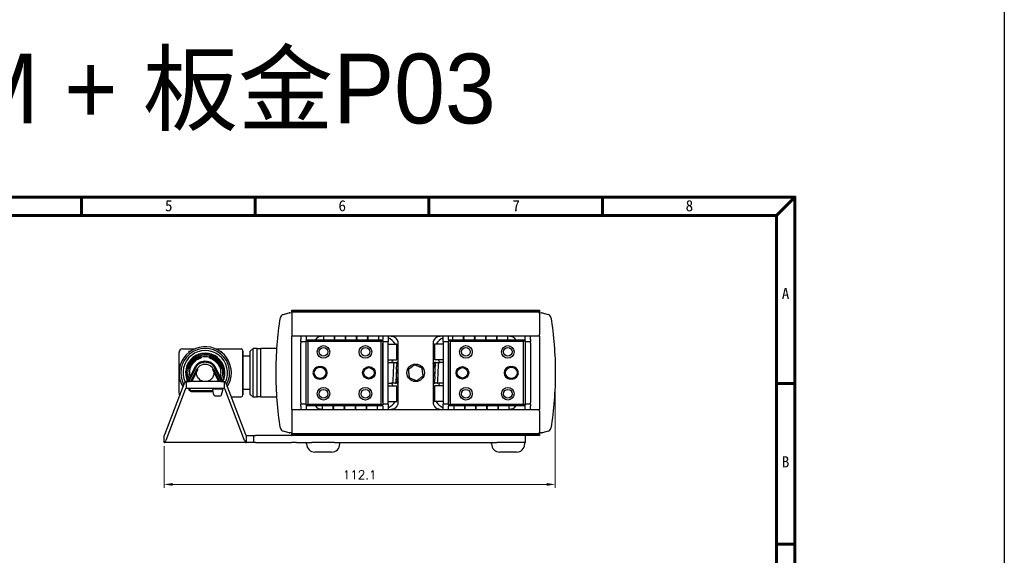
# Model space of a CAD drawing. Header units: millimetres. Extents: x 0 to 7391, y -1386 to 1502.
# Tile 113 of 127: x 7109 to 7391, y 399 to 552. Entities that reach past the tile are written whole.
import ezdxf

# ---------------------------------------------------------------- set-up
doc = ezdxf.new("R2010")
doc.units = ezdxf.units.MM
doc.header["$LTSCALE"] = 0.5
for name, color, linetype, lineweight in [('AM_0', 7, 'Continuous', 50), ('AM_5', 3, 'Continuous', 25), ('可見 (ISO)', 7, 'Continuous', 25)]:
    doc.layers.add(name, color=color, linetype=linetype, lineweight=lineweight)
doc.layers.add('BORDER', color=7, linetype='Continuous')
doc.styles.get("Standard").update_dxf_attribs({"font": 'arial.ttf'})
doc.styles.add('尺寸標註', font='romans.shx', dxfattribs={"bigfont": 'CHINESET.SHX'})
doc.styles.add('標題欄', font='txt')
doc.dimstyles.new('CNS1$0', dxfattribs={"dimtxt": 2.5, "dimasz": 2.5, "dimexe": 1, "dimexo": 1, "dimgap": 1.5, "dimtad": 1, "dimtoh": 1, "dimdec": 1, "dimdsep": 46, "dimtxsty": '尺寸標註', "dimcen": 0, "dimclrd": 2, "dimclre": 2, "dimclrt": 1, "dimadec": 0, "dimazin": 2, "dimtp": 0.1, "dimtm": 0.1, "dimtfac": 0.71, "dimtdec": 1, "dimtmove": 0, "dimatfit": 0, "dimfxl": 0, "dimlwd": 13, "dimlwe": 13, "dimarcsym": 0})

# ---------------------------------------------------------------- blocks, each defined once
blk = doc.blocks.new('A4-英文圖框-橫式')
at = {"layer": 'BORDER', "color": 123, "linetype": 'Continuous', "lineweight": 60, "ltscale": 25.4}
for p, q in [((2350.7, 183.5), (2350.7, 188.79)), ((2400.45, 183.5), (2400.45, 188.79)), ((2450.2, 183.5), (2450.2, 188.79)), ((2499.95, 183.5), (2499.95, 188.79)), ((2549.79, 183.5), (2555.09, 188.79)), ((2151.7, 183.5), (2549.79, 183.5)), ((2549.79, 183.5), (2549.79, -95.06)), ((2549.79, 135.31), (2555.09, 135.31)), ((2549.79, 89.23), (2555.09, 89.23))]:
    blk.add_line(p, q, dxfattribs=at)
blk.add_lwpolyline([(2151.7, 188.79), (2555.09, 188.79), (2555.09, -95.06), (2151.7, -95.06)], close=True, dxfattribs=at)
at = {"color": 60, "style": '標題欄'}
for s, p in [('5', (2374.61, 184.72)), ('6', (2424.32, 184.72)), ('7', (2474.15, 184.72)), ('8', (2523.79, 184.72)), ('A', (2551.33, 159.51)), ('B', (2551.33, 111.26))]:
    blk.add_text(s, height=3.18, dxfattribs=at).set_placement(p)
at = {"color": 3, "style": '標題欄'}
for s, p in [('7', (2474.15, 184.72)), ('A', (2551.33, 159.51)), ('B', (2551.33, 111.26))]:
    blk.add_text(s, height=3.18, dxfattribs=at).set_placement(p)
blk = doc.blocks.new('結束バンド-側(轉折)')
for p, q in [((-6.57, -2.78), (-6.57, -4.38)), ((-6.33, -2.48), (-4.93, -2.14)), ((-4.57, -2.43), (-4.57, -4.72)), ((-4.57, -2.47), (-4.57, -4.68)), ((-6.36, -4.66), (-4.96, -5.01))]:
    blk.add_line(p, q)
for centre, start, end in [((-6.27, -2.78), 101.3099, 180), ((-4.87, -2.43), 0, 101.3099), ((-6.27, -4.38), 180, 253.6794), ((-4.87, -4.72), 253.6794, 0)]:
    blk.add_arc(centre, 0.3, start, end)
at = {"layer": 'AM_0'}
for p, q in [((-5.29, -2.22), (-5.29, 3.7)), ((-2.51, 4), (1.09, 2.25)), ((-2.2, 4.65), (1.41, 2.9)), ((-2.51, -4), (1.09, -2.25)), ((-4.57, -4), (-4.57, -4)), ((-4.57, -4.72), (-4.57, -4.72)), ((-2.2, -4.65), (1.41, -2.9))]:
    blk.add_line(p, q, dxfattribs=at)
for centre, radius, start, end in [((-4.27, 3.7), 1.02, 107.1046, 180), ((-2.64, 3.73), 1.02, 64.0754, 84.349), ((-2.64, 3.73), 0.3, 64.0754, 70.4401), ((0, 0), 3.22, 295.9246, 64.0754), ((-2.64, -3.73), 0.3, 289.5599, 295.9246), ((-2.64, -3.73), 1.02, 275.651, 295.9246)]:
    blk.add_arc(centre, radius, start, end, dxfattribs=at)
blk = doc.blocks.new('*D962')
at = {"layer": 'AM_5', "color": 2, "linetype": 'ByBlock', "lineweight": 13}
for p, q in [((7262.56, 450.23), (7262.56, 418.23)), ((7150.46, 430.23), (7150.46, 418.23)), ((7260.06, 419.23), (7152.96, 419.23))]:
    blk.add_line(p, q, dxfattribs=at)
at = {"layer": 'AM_5', "color": 2}
for points in [[(7152.96, 419.64), (7152.96, 418.81), (7150.46, 419.23)], [(7260.06, 419.64), (7260.06, 418.81), (7262.56, 419.23)]]:
    blk.add_solid(points, dxfattribs=at)
at = {"layer": 'Defpoints', "color": 0}
for p in [(7262.56, 451.23), (7150.46, 431.23), (7150.46, 419.23)]:
    blk.add_point(p, dxfattribs=at)
at = {"layer": 'AM_5', "color": 1, "insert": (7206.51, 421.98), "char_height": 2.5, "attachment_point": 5, "style": '尺寸標註'}
blk.add_mtext('112.1', dxfattribs=at)

msp = doc.modelspace()

# ---------------------------------------------------------------- linework, layer by layer
at = {"color": 4}
msp.add_lwpolyline([(6389.429, 1459.353), (7391.21, 1459.353), (7391.21, -306.068), (6389.429, -306.068)], close=True, dxfattribs=at)
at = {"layer": '可見 (ISO)'}
for p, q in [((7184.565, 467.942), (7186.34, 468.417)), ((7186.546, 468.45), (7187.063, 468.477)), ((7187.063, 469.227), (7258.063, 469.227)), ((7187.063, 469.027), (7187.063, 469.227)), ((7187.063, 468.727), (7187.063, 469.027)), ((7187.063, 469.027), (7258.063, 469.027)), ((7187.063, 468.727), (7187.063, 468.227)), ((7187.063, 468.727), (7258.063, 468.727)), ((7258.063, 469.227), (7258.063, 469.027)), ((7258.063, 469.027), (7258.063, 468.727)), ((7258.063, 468.227), (7258.063, 468.727)), ((7258.063, 468.477), (7258.579, 468.45)), ((7258.786, 468.417), (7260.561, 467.942)), ((7187.063, 468.227), (7187.063, 462.227)), ((7258.063, 468.227), (7258.063, 462.227)), ((7187.063, 462.227), (7187.063, 461.727)), ((7258.063, 461.727), (7187.063, 461.727)), ((7187.063, 440.727), (7187.063, 461.727)), ((7189.662, 461.727), (7189.662, 460.781)), ((7189.662, 460.227), (7189.662, 460.781)), ((7189.662, 460.227), (7191.162, 460.227)), ((7189.662, 460.227), (7189.662, 459.727)), ((7191.162, 461.727), (7191.162, 460.781)), ((7191.162, 460.781), (7191.162, 460.427)), ((7191.162, 460.427), (7191.462, 460.727)), ((7191.162, 442.027), (7191.162, 460.427)), ((7191.162, 460.427), (7191.662, 460.22)), ((7191.462, 460.727), (7212.862, 460.727)), ((7191.67, 460.227), (7191.462, 460.727)), ((7191.67, 460.227), (7191.662, 460.22)), ((7191.662, 460.22), (7191.662, 442.234)), ((7212.655, 460.227), (7191.67, 460.227)), ((7212.655, 460.227), (7212.862, 460.727)), ((7212.662, 460.22), (7212.655, 460.227)), ((7212.662, 460.22), (7213.162, 460.427)), ((7212.662, 442.234), (7212.662, 460.22)), ((7212.862, 460.727), (7213.162, 460.427)), ((7213.162, 461.727), (7213.162, 460.781)), ((7213.162, 460.427), (7213.162, 460.781)), ((7213.162, 460.427), (7213.162, 442.027)), ((7213.162, 460.227), (7214.662, 460.227)), ((7214.662, 461.727), (7214.662, 460.781)), ((7214.662, 460.781), (7214.662, 460.227)), ((7214.662, 459.727), (7214.662, 460.227)), ((7230.463, 460.781), (7230.463, 461.727)), ((7230.463, 460.227), (7230.463, 460.781)), ((7230.463, 460.227), (7231.963, 460.227)), ((7230.463, 460.227), (7230.463, 459.727)), ((7231.963, 460.781), (7231.963, 461.727)), ((7231.963, 460.781), (7231.963, 460.427)), ((7231.963, 460.427), (7232.263, 460.727)), ((7231.963, 442.027), (7231.963, 460.427)), ((7232.463, 460.22), (7231.963, 460.427)), ((7232.263, 460.727), (7253.663, 460.727)), ((7232.263, 460.727), (7232.47, 460.227)), ((7232.47, 460.227), (7232.463, 460.22)), ((7232.463, 460.22), (7232.463, 442.234)), ((7253.456, 460.227), (7232.47, 460.227)), ((7253.663, 460.727), (7253.456, 460.227)), ((7253.463, 460.22), (7253.456, 460.227)), ((7253.963, 460.427), (7253.463, 460.22)), ((7253.463, 442.234), (7253.463, 460.22)), ((7253.663, 460.727), (7253.963, 460.427)), ((7253.963, 460.781), (7253.963, 461.727)), ((7253.963, 460.427), (7253.963, 460.781)), ((7253.963, 460.427), (7253.963, 442.027)), ((7253.963, 460.227), (7255.463, 460.227)), ((7255.463, 460.781), (7255.463, 461.727)), ((7255.463, 460.781), (7255.463, 460.227)), ((7255.463, 459.727), (7255.463, 460.227)), ((7258.063, 461.727), (7258.063, 462.227)), ((7258.063, 461.727), (7258.063, 440.727)), ((7154.763, 454.422), (7154.763, 457.077)), ((7155.763, 458.077), (7159.209, 458.077)), ((7165.317, 458.077), (7172.563, 458.077)), ((7173.063, 444.877), (7173.063, 457.577)), ((7173.063, 457.577), (7173.063, 444.877)), ((7175.163, 457.422), (7175.968, 458.227)), ((7175.163, 445.032), (7175.163, 457.422)), ((7175.968, 444.227), (7175.968, 458.227)), ((7177.163, 458.227), (7175.968, 458.227)), ((7177.163, 444.227), (7177.163, 458.227)), ((7178.163, 458.127), (7177.163, 458.127)), ((7178.163, 444.227), (7178.163, 458.227)), ((7182.808, 458.227), (7178.163, 458.227)), ((7189.662, 442.727), (7189.662, 459.727)), ((7191.162, 442.727), (7191.162, 459.727)), ((7213.162, 442.727), (7213.162, 459.727)), ((7214.662, 442.727), (7214.662, 459.727)), ((7214.662, 459.477), (7217.037, 459.477)), ((7217.162, 455.102), (7217.162, 459.352)), ((7217.563, 442.727), (7217.563, 459.727)), ((7227.563, 459.727), (7227.563, 442.727)), ((7227.963, 459.352), (7227.963, 455.102)), ((7230.463, 459.477), (7228.088, 459.477)), ((7230.463, 459.727), (7230.463, 442.727)), ((7231.963, 459.727), (7231.963, 442.727)), ((7253.963, 459.727), (7253.963, 442.727)), ((7255.463, 459.727), (7255.463, 442.727)), ((7262.287, 458.646), (7262.287, 458.646)), ((7262.288, 458.639), (7262.288, 458.639)), ((7262.294, 458.552), (7262.294, 458.552)), ((7262.331, 458.031), (7262.331, 458.031)), ((7154.763, 451.227), (7154.763, 454.422)), ((7161.078, 455.931), (7161.078, 455.932)), ((7163.387, 456.076), (7163.387, 456.076)), ((7163.398, 455.56), (7163.398, 455.56)), ((7163.447, 455.932), (7163.447, 455.931)), ((7175.163, 455.977), (7173.063, 455.977)), ((7214.662, 454.977), (7217.037, 454.977)), ((7214.662, 454.227), (7215.931, 454.227)), ((7215.931, 454.227), (7216.21, 454.227)), ((7216.269, 454.227), (7216.21, 454.227)), ((7216.269, 454.227), (7216.292, 454.227)), ((7216.269, 454.227), (7216.836, 454.227)), ((7216.836, 454.227), (7217.093, 454.227)), ((7217.137, 454.227), (7217.093, 454.227)), ((7217.137, 454.227), (7217.15, 454.227)), ((7217.137, 454.227), (7217.367, 454.227)), ((7227.759, 454.227), (7227.84, 454.227)), ((7227.84, 454.227), (7228.249, 454.227)), ((7230.463, 454.977), (7228.088, 454.977)), ((7228.248, 454.227), (7228.265, 454.227)), ((7228.314, 454.227), (7228.265, 454.227)), ((7228.314, 454.227), (7228.579, 454.227)), ((7228.579, 454.227), (7229.194, 454.227)), ((7229.194, 454.227), (7229.222, 454.227)), ((7229.286, 454.227), (7229.222, 454.227)), ((7229.286, 454.227), (7229.571, 454.227)), ((7230.463, 454.227), (7229.571, 454.227)), ((7262.439, 456.192), (7262.439, 456.192)), ((7262.515, 454.304), (7262.515, 454.304)), ((7169.363, 453.644), (7169.363, 453.644)), ((7194.912, 453.027), (7195.412, 453.027)), ((7195.412, 452.727), (7194.912, 452.727)), ((7249.713, 453.027), (7250.213, 453.027)), ((7250.213, 452.727), (7249.713, 452.727)), ((7262.525, 453.967), (7262.525, 453.967)), ((7156.763, 448.701), (7157.763, 448.701)), ((7156.763, 448.701), (7156.763, 446.701)), ((7166.763, 448.701), (7157.763, 448.701)), ((7166.763, 448.701), (7167.763, 448.701)), ((7167.763, 446.701), (7167.763, 448.701)), ((7169.363, 448.81), (7169.363, 448.81)), ((7194.912, 449.727), (7195.412, 449.727)), ((7195.412, 449.427), (7194.912, 449.427)), ((7249.713, 449.727), (7250.213, 449.727)), ((7250.213, 449.427), (7249.713, 449.427)), ((7262.55, 449.613), (7262.55, 449.613)), ((7150.715, 433.531), (7156.259, 448.093)), ((7156.511, 446.397), (7150.967, 431.835)), ((7154.763, 445.377), (7154.763, 448.032)), ((7157.763, 446.701), (7156.763, 446.701)), ((7166.763, 446.701), (7157.763, 446.701)), ((7167.763, 446.701), (7166.763, 446.701)), ((7173.559, 431.835), (7168.015, 446.397)), ((7168.267, 448.093), (7173.811, 433.531)), ((7175.163, 446.477), (7173.063, 446.477)), ((7214.662, 448.227), (7215.554, 448.227)), ((7214.662, 447.477), (7217.037, 447.477)), ((7215.839, 448.227), (7215.554, 448.227)), ((7215.839, 448.227), (7215.903, 448.227)), ((7215.931, 448.227), (7215.903, 448.227)), ((7216.547, 448.227), (7215.931, 448.227)), ((7216.812, 448.227), (7216.547, 448.227)), ((7216.812, 448.227), (7216.861, 448.227)), ((7216.877, 448.227), (7216.861, 448.227)), ((7217.285, 448.227), (7216.877, 448.227)), ((7217.162, 443.102), (7217.162, 447.352)), ((7217.367, 448.227), (7217.285, 448.227)), ((7227.989, 448.227), (7227.759, 448.227)), ((7227.963, 447.352), (7227.963, 443.102)), ((7227.989, 448.227), (7227.976, 448.227)), ((7227.989, 448.227), (7228.033, 448.227)), ((7228.29, 448.227), (7228.033, 448.227)), ((7230.463, 447.477), (7228.088, 447.477)), ((7228.857, 448.227), (7228.29, 448.227)), ((7228.857, 448.227), (7228.833, 448.227)), ((7228.857, 448.227), (7228.916, 448.227)), ((7229.194, 448.227), (7228.916, 448.227)), ((7230.463, 448.227), (7229.194, 448.227)), ((7262.426, 446.006), (7262.426, 446.006)), ((7169.682, 444.377), (7172.563, 444.377)), ((7175.163, 445.032), (7175.968, 444.227)), ((7177.163, 444.227), (7175.968, 444.227)), ((7178.163, 444.327), (7177.163, 444.327)), ((7182.808, 444.227), (7178.163, 444.227)), ((7214.662, 442.977), (7217.037, 442.977)), ((7230.463, 442.977), (7228.088, 442.977)), ((7262.243, 443.236), (7262.243, 443.236)), ((7262.373, 445.074), (7262.373, 445.074)), ((7262.404, 445.595), (7262.404, 445.595)), ((7262.409, 445.689), (7262.409, 445.689)), ((7262.409, 445.682), (7262.409, 445.682)), ((7187.063, 440.727), (7187.063, 440.227)), ((7187.063, 440.727), (7258.063, 440.727)), ((7187.063, 440.227), (7187.063, 434.227)), ((7189.662, 442.727), (7189.662, 442.227)), ((7191.162, 442.227), (7189.662, 442.227)), ((7189.662, 441.673), (7189.662, 442.227)), ((7189.662, 441.673), (7189.662, 440.727)), ((7191.162, 442.027), (7191.662, 442.234)), ((7191.462, 441.727), (7191.162, 442.027)), ((7191.162, 442.027), (7191.162, 441.673)), ((7191.162, 441.673), (7191.162, 440.727)), ((7191.462, 441.727), (7191.67, 442.227)), ((7212.862, 441.727), (7191.462, 441.727)), ((7191.662, 442.234), (7191.67, 442.227)), ((7191.67, 442.227), (7212.655, 442.227)), ((7212.655, 442.227), (7212.662, 442.234)), ((7212.862, 441.727), (7212.655, 442.227)), ((7212.662, 442.234), (7213.162, 442.027)), ((7213.162, 442.027), (7212.862, 441.727)), ((7214.662, 442.227), (7213.162, 442.227)), ((7213.162, 441.673), (7213.162, 442.027)), ((7213.162, 441.673), (7213.162, 440.727)), ((7214.662, 442.227), (7214.662, 442.727)), ((7214.662, 442.227), (7214.662, 441.673)), ((7214.662, 441.673), (7214.662, 440.727)), ((7230.463, 442.727), (7230.463, 442.227)), ((7231.963, 442.227), (7230.463, 442.227)), ((7230.463, 441.673), (7230.463, 442.227)), ((7230.463, 440.727), (7230.463, 441.673)), ((7232.463, 442.234), (7231.963, 442.027)), ((7232.263, 441.727), (7231.963, 442.027)), ((7231.963, 442.027), (7231.963, 441.673)), ((7231.963, 440.727), (7231.963, 441.673)), ((7232.47, 442.227), (7232.263, 441.727)), ((7253.663, 441.727), (7232.263, 441.727)), ((7232.463, 442.234), (7232.47, 442.227)), ((7232.47, 442.227), (7253.456, 442.227)), ((7253.456, 442.227), (7253.463, 442.234)), ((7253.456, 442.227), (7253.663, 441.727)), ((7253.963, 442.027), (7253.463, 442.234)), ((7253.963, 442.027), (7253.663, 441.727)), ((7255.463, 442.227), (7253.963, 442.227)), ((7253.963, 441.673), (7253.963, 442.027)), ((7253.963, 440.727), (7253.963, 441.673)), ((7255.463, 442.227), (7255.463, 442.727)), ((7255.463, 442.227), (7255.463, 441.673)), ((7255.463, 440.727), (7255.463, 441.673)), ((7258.063, 440.227), (7258.063, 440.727)), ((7258.063, 440.227), (7258.063, 434.227)), ((7186.34, 434.037), (7184.565, 434.512)), ((7260.561, 434.512), (7258.786, 434.037)), ((7150.463, 431.227), (7150.463, 433.227)), ((7174.063, 433.227), (7176.063, 433.227)), ((7174.063, 431.227), (7174.063, 433.227)), ((7176.063, 433.227), (7176.649, 433.227)), ((7176.063, 433.227), (7176.063, 431.227)), ((7186.977, 433.227), (7176.649, 433.227)), ((7187.063, 433.977), (7186.546, 434.004)), ((7186.977, 433.227), (7187.063, 433.227)), ((7187.063, 434.227), (7187.063, 433.727)), ((7187.063, 433.427), (7187.063, 433.727)), ((7258.063, 433.727), (7187.063, 433.727)), ((7187.063, 433.227), (7187.063, 433.427)), ((7258.063, 433.427), (7187.063, 433.427)), ((7258.063, 433.227), (7187.063, 433.227)), ((7254.063, 431.227), (7254.063, 433.227)), ((7258.063, 433.727), (7258.063, 434.227)), ((7258.579, 434.004), (7258.063, 433.977)), ((7258.063, 433.727), (7258.063, 433.427)), ((7258.063, 433.427), (7258.063, 433.227)), ((7174.063, 431.227), (7150.463, 431.227)), ((7176.063, 431.227), (7174.063, 431.227)), ((7176.649, 431.227), (7176.063, 431.227)), ((7176.649, 431.227), (7186.977, 431.227)), ((7188.391, 431.227), (7186.977, 431.227)), ((7188.391, 431.227), (7192.851, 431.227)), ((7191.313, 430.847), (7191.313, 431.227)), ((7199.274, 431.227), (7192.851, 431.227)), ((7199.274, 431.227), (7245.851, 431.227)), ((7200.813, 430.847), (7200.813, 431.227)), ((7244.313, 430.847), (7244.313, 431.227)), ((7252.288, 431.227), (7245.851, 431.227)), ((7254.063, 431.227), (7252.288, 431.227)), ((7253.813, 430.847), (7253.813, 431.227)), ((7198.443, 428.477), (7193.683, 428.477)), ((7251.443, 428.477), (7246.683, 428.477))]:
    msp.add_line(p, q, dxfattribs=at)
for centre, radius in [((7196.162, 457.227), 1.8), ((7196.162, 457.227), 1.25), ((7208.162, 457.227), 1.8), ((7208.162, 457.227), 1.25), ((7236.963, 457.227), 1.8), ((7236.963, 457.227), 1.25), ((7248.963, 457.227), 1.8), ((7248.963, 457.227), 1.25), ((7162.263, 451.227), 2.5), ((7209.162, 451.227), 1.8), ((7209.162, 451.227), 1.5), ((7222.563, 451.227), 2.5), ((7235.963, 451.227), 1.8), ((7235.963, 451.227), 1.5), ((7196.162, 445.227), 1.8), ((7196.162, 445.227), 1.25), ((7208.162, 445.227), 1.8), ((7208.162, 445.227), 1.25), ((7236.963, 445.227), 1.8), ((7236.963, 445.227), 1.25), ((7248.963, 445.227), 1.8), ((7248.963, 445.227), 1.25)]:
    msp.add_circle(centre, radius, dxfattribs=at)
for centre, radius, start, end in [((7186.599, 467.451), 1, 93, 105), ((7258.527, 467.451), 1, 75, 87), ((7184.823, 466.976), 1, 105, 170.84665), ((7260.302, 466.976), 1, 9.15335, 75), ((7195.563, 459.727), 2, 131.40962, 150), ((7197.705, 461.227), 1.587, 161.64156, 198.35844), ((7197.705, 461.227), 1.587, 341.64156, 18.35844), ((7202.063, 456.727), 5, 123.21265, 124.24436), ((7200.88, 461.227), 1.587, 161.64156, 198.35844), ((7200.88, 461.227), 1.587, 341.64156, 18.35844), ((7204.055, 461.227), 1.587, 161.64156, 198.35844), ((7204.055, 461.227), 1.587, 341.64156, 18.35844), ((7207.23, 461.219), 1.587, 161.35265, 198.07), ((7207.23, 461.219), 1.587, 341.93, 18.64735), ((7210.405, 461.219), 1.587, 161.35265, 198.07), ((7210.405, 461.219), 1.587, 341.93, 18.64735), ((7212.563, 456.727), 5, 83.11234, 90), ((7212.563, 456.727), 5, 33.36701, 65.17027), ((7215.563, 459.727), 2, 0, 48.59038), ((7229.563, 459.727), 2, 131.40962, 180), ((7232.563, 456.727), 5, 114.82973, 146.63299), ((7232.563, 456.727), 5, 90, 96.88766), ((7234.721, 461.227), 1.587, 161.64156, 198.35844), ((7234.721, 461.227), 1.587, 341.64156, 18.35844), ((7237.896, 461.227), 1.587, 161.64156, 198.35844), ((7237.896, 461.227), 1.587, 341.64156, 18.35844), ((7241.071, 461.219), 1.587, 161.35265, 198.07), ((7241.071, 461.219), 1.587, 341.93, 18.64735), ((7244.246, 461.219), 1.587, 161.35265, 198.07), ((7244.246, 461.219), 1.587, 341.93, 18.64735), ((7243.063, 456.727), 5, 55.78497, 56.76885), ((7247.421, 461.219), 1.587, 161.35265, 198.07), ((7247.421, 461.219), 1.587, 341.93, 18.64735), ((7249.563, 459.727), 2, 30, 48.59038), ((7162.263, 451.227), 7.5, 10.35093, 212.32407), ((7155.763, 457.077), 1, 90, 180), ((7162.263, 451.227), 7, 330.80701, 209.19299), ((7162.263, 451.227), 6.375, 334.96075, 205.03925), ((7172.563, 457.577), 0.5, 0, 90), ((7217.037, 459.352), 0.125, 0, 90), ((7212.563, 456.727), 5, 0, 23.08517), ((7222.563, 451.227), 8, 129.14158, 132.45789), ((7232.563, 456.727), 5, 156.91483, 180), ((7222.563, 451.227), 8, 47.54211, 50.85842), ((7228.088, 459.352), 0.125, 90, 180), ((7162.263, 451.227), 5.625, 333.31211, 206.68789), ((7162.263, 451.227), 5.5, 332.65562, 207.34438), ((7162.263, 451.227), 5.45, 332.38346, 207.61654), ((7222.563, 451.227), 7.5, 150, 156.42182), ((7217.037, 455.102), 0.125, 270, 0), ((7222.563, 451.227), 7.5, 131.81852, 136.05872), ((7222.563, 451.227), 7.5, 43.94128, 48.18148), ((7228.088, 455.102), 0.125, 180, 270), ((7222.563, 451.227), 7.5, 23.57818, 30), ((7194.912, 451.227), 1.8, 90, 270), ((7194.912, 451.227), 1.5, 90, 270), ((7195.412, 451.227), 1.8, 270, 90), ((7195.412, 451.227), 1.5, 270, 90), ((7249.713, 451.227), 1.8, 90, 270), ((7249.713, 451.227), 1.5, 90, 270), ((7250.213, 451.227), 1.8, 270, 90), ((7250.213, 451.227), 1.5, 270, 90), ((7162.263, 451.227), 7.5, 327.67593, 349.64907), ((7222.563, 451.227), 7.5, 203.57818, 210), ((7217.037, 447.352), 0.125, 0, 90), ((7222.563, 451.227), 7.5, 223.94128, 228.18148), ((7212.563, 445.727), 5, 336.91483, 0), ((7232.563, 445.727), 5, 180, 203.08517), ((7222.563, 451.227), 7.5, 311.81852, 316.05872), ((7228.088, 447.352), 0.125, 90, 180), ((7222.563, 451.227), 7.5, 330, 336.42182), ((7155.763, 445.377), 1, 180, 218.9645), ((7172.563, 444.877), 0.5, 270, 0), ((7212.563, 445.727), 5, 294.82973, 326.63299), ((7217.037, 443.102), 0.125, 270, 0), ((7222.563, 451.227), 8, 227.54211, 230.85842), ((7222.563, 451.227), 8, 309.14158, 312.45789), ((7228.088, 443.102), 0.125, 180, 270), ((7232.563, 445.727), 5, 213.36701, 245.17027), ((7195.563, 442.727), 2, 210, 228.59038), ((7197.366, 441.227), 1.587, 161.64156, 198.35844), ((7197.366, 441.227), 1.587, 341.64156, 18.35844), ((7200.541, 441.227), 1.587, 161.64156, 198.35844), ((7200.541, 441.227), 1.587, 341.64156, 18.35844), ((7202.063, 445.727), 5, 269.8276, 270), ((7203.716, 441.227), 1.587, 161.64156, 198.35844), ((7203.716, 441.227), 1.587, 341.64156, 18.35844), ((7206.891, 441.219), 1.587, 161.35265, 198.07), ((7206.891, 441.219), 1.587, 341.93, 18.64735), ((7210.066, 441.219), 1.587, 161.35265, 198.07), ((7210.066, 441.219), 1.587, 341.93, 18.64735), ((7212.563, 445.727), 5, 270, 276.88766), ((7215.563, 442.727), 2, 311.40962, 0), ((7229.563, 442.727), 2, 180, 228.59038), ((7232.563, 445.727), 5, 263.11234, 270), ((7235.06, 441.227), 1.587, 161.64156, 198.35844), ((7235.06, 441.227), 1.587, 341.64156, 18.35844), ((7238.235, 441.227), 1.587, 161.64156, 198.35844), ((7238.235, 441.227), 1.587, 341.64156, 18.35844), ((7241.41, 441.219), 1.587, 161.35265, 198.07), ((7241.41, 441.219), 1.587, 341.93, 18.64735), ((7244.585, 441.219), 1.587, 161.35265, 198.07), ((7243.063, 445.727), 5, 270, 270.14381), ((7244.585, 441.219), 1.587, 341.93, 18.64735), ((7247.76, 441.219), 1.587, 161.35265, 198.07), ((7247.76, 441.219), 1.587, 341.93, 18.64735), ((7249.563, 442.727), 2, 311.40962, 330), ((7184.823, 435.478), 1, 189.15335, 255), ((7260.302, 435.478), 1, 285, 350.84665), ((7186.599, 435.003), 1, 255, 267), ((7258.527, 435.003), 1, 273, 285), ((7193.683, 430.847), 2.37, 180, 270), ((7198.443, 430.847), 2.37, 270, 0), ((7246.683, 430.847), 2.37, 180, 270), ((7251.443, 430.847), 2.37, 270, 0)]:
    msp.add_arc(centre, radius, start, end, dxfattribs=at)
for centre, major_axis, start_param, end_param in [((7156.763, 444.701), (0, 4), 0, 0.5585054), ((7167.763, 444.701), (0, -4), 2.5830873, 3.1415927), ((7156.763, 444.701), (0, -2), 3.1415927, 3.700098), ((7167.763, 444.701), (0, 2), 5.7246799, 6.2831853), ((7150.463, 435.227), (0, 2), 3.1415927, 3.700098), ((7150.463, 435.227), (0, -4), 0, 0.5585054), ((7174.063, 435.227), (0, 4), 2.5830873, 3.1415927), ((7174.063, 435.227), (0, -2), 5.7246799, 6.2831853)]:
    msp.add_ellipse(centre, major_axis=major_axis, ratio=0.2378842, start_param=start_param, end_param=end_param, dxfattribs=at)
for points, knots in [([(7183.836, 435.319), (7182.989, 440.577), (7182.563, 445.902), (7182.563, 456.552), (7182.989, 461.877), (7183.836, 467.135)], [2.98183652, 2.98183652, 2.98183652, 2.98183652, 3.14159265, 3.14159265, 3.30134879, 3.30134879, 3.30134879, 3.30134879]), ([(7261.289, 467.135), (7262.137, 461.877), (7262.563, 456.552), (7262.563, 445.902), (7262.137, 440.577), (7261.289, 435.319)], [2.98183652, 2.98183652, 2.98183652, 2.98183652, 3.14159265, 3.14159265, 3.30134879, 3.30134879, 3.30134879, 3.30134879]), ([(7194.24, 461.227), (7194.427, 461.392), (7194.643, 461.52), (7195.1, 461.688), (7195.34, 461.727), (7195.563, 461.727)], [0.32539106, 0.32539106, 0.32539106, 0.32539106, 0.40021038, 0.40021038, 0.4750297, 0.4750297, 0.4750297, 0.4750297]), ([(7215.563, 461.727), (7215.786, 461.727), (7216.026, 461.688), (7216.483, 461.52), (7216.699, 461.392), (7216.886, 461.227)], [0, 0, 0, 0, 0.07481932, 0.07481932, 0.14963864, 0.14963864, 0.14963864, 0.14963864]), ([(7228.24, 461.227), (7228.427, 461.392), (7228.643, 461.52), (7229.1, 461.688), (7229.34, 461.727), (7229.563, 461.727)], [0.32539106, 0.32539106, 0.32539106, 0.32539106, 0.40021038, 0.40021038, 0.4750297, 0.4750297, 0.4750297, 0.4750297]), ([(7249.563, 461.727), (7249.786, 461.727), (7250.026, 461.688), (7250.483, 461.52), (7250.699, 461.392), (7250.886, 461.227)], [0, 0, 0, 0, 0.07481932, 0.07481932, 0.14963864, 0.14963864, 0.14963864, 0.14963864]), ([(7157.991, 457.391), (7157.924, 457.345), (7157.845, 457.319), (7157.686, 457.312), (7157.608, 457.325), (7157.517, 457.358), (7157.506, 457.362), (7157.495, 457.367)], [-0.070670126, -0.070670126, -0.070670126, -0.070670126, -0.032952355, -0.032952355, 0, 0, 0.004719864, 0.004719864, 0.004719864, 0.004719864]), ([(7166.535, 457.391), (7166.569, 457.368), (7166.605, 457.35), (7166.644, 457.337), (7166.663, 457.331), (7166.683, 457.326), (7166.703, 457.322), (7166.724, 457.318), (7166.743, 457.316), (7166.765, 457.315), (7166.852, 457.311), (7166.943, 457.33), (7167.031, 457.367)], [0, 0, 0, 0, 0.25, 0.25, 0.25, 0.375, 0.375, 0.375, 0.5, 0.5, 0.5, 1, 1, 1, 1]), ([(7157.326, 451.227), (7157.327, 451.758), (7157.415, 452.295), (7157.756, 453.306), (7158.013, 453.791), (7158.662, 454.642), (7159.062, 455.019), (7159.741, 455.477), (7159.991, 455.616), (7160.25, 455.731)], [0, 0, 0, 0, 0.15921259, 0.15921259, 0.31979624, 0.31979624, 0.48036655, 0.48036655, 0.56547947, 0.56547947, 0.56547947, 0.56547947]), ([(7157.505, 453.294), (7157.727, 453.804), (7158.037, 454.285), (7158.787, 455.115), (7159.238, 455.476), (7160.219, 456.024), (7160.762, 456.221), (7161.868, 456.426), (7162.445, 456.438), (7163.558, 456.278), (7164.109, 456.104), (7165.112, 455.595), (7165.578, 455.254), (7166.365, 454.45), (7166.696, 453.977), (7166.968, 453.412), (7166.995, 453.353), (7167.021, 453.294)], [0, 0, 0, 0, 0.167078, 0.167078, 0.3357724, 0.3357724, 0.5044512, 0.5044512, 0.6731636, 0.6731636, 0.841893, 0.841893, 1.0106271, 1.0106271, 1.1793517, 1.1793517, 1.198802, 1.198802, 1.198802, 1.198802]), ([(7157.825, 451.227), (7157.826, 451.704), (7157.905, 452.188), (7158.211, 453.096), (7158.443, 453.532), (7159.026, 454.297), (7159.386, 454.636), (7159.929, 455.002), (7160.078, 455.091), (7160.232, 455.17)], [0, 0, 0, 0, 0.14320104, 0.14320104, 0.28755049, 0.28755049, 0.43192589, 0.43192589, 0.48388286, 0.48388286, 0.48388286, 0.48388286]), ([(7158.059, 453.303), (7158.283, 453.754), (7158.583, 454.174), (7159.297, 454.891), (7159.72, 455.196), (7160.631, 455.648), (7161.129, 455.801), (7162.137, 455.938), (7162.659, 455.923), (7163.657, 455.729), (7164.146, 455.548), (7165.029, 455.044), (7165.434, 454.715), (7166.046, 454.025), (7166.282, 453.674), (7166.466, 453.303)], [0, 0, 0, 0, 0.1510889, 0.1510889, 0.3035424, 0.3035424, 0.4560219, 0.4560219, 0.6085363, 0.6085363, 0.7610413, 0.7610413, 0.9134956, 0.9134956, 1.0379783, 1.0379783, 1.0379783, 1.0379783]), ([(7160.232, 455.17), (7160.35, 455.231), (7160.472, 455.288), (7160.699, 455.388), (7160.806, 455.432), (7160.937, 455.484), (7160.973, 455.498), (7161.059, 455.534), (7161.104, 455.553), (7161.137, 455.569), (7161.144, 455.573), (7161.144, 455.573)], [0, 0, 0, 0, 0.0398539, 0.0398539, 0.078478, 0.078478, 0.09515563, 0.09515563, 0.12356186, 0.12356186, 0.13513432, 0.13513432, 0.13513432, 0.13513432]), ([(7160.25, 455.731), (7160.364, 455.782), (7160.48, 455.83), (7160.699, 455.916), (7160.804, 455.955), (7160.975, 456.017), (7161.044, 456.042), (7161.112, 456.068), (7161.128, 456.075), (7161.148, 456.085), (7161.154, 456.088), (7161.154, 456.088)], [0, 0, 0, 0, 0.03737858, 0.03737858, 0.07443829, 0.07443829, 0.10791003, 0.10791003, 0.12138699, 0.12138699, 0.13236029, 0.13236029, 0.13236029, 0.13236029]), ([(7163.372, 456.087), (7163.372, 456.087), (7163.372, 456.087), (7163.374, 456.086), (7163.379, 456.084), (7163.397, 456.075), (7163.414, 456.068), (7163.465, 456.048), (7163.503, 456.034), (7163.603, 455.997), (7163.67, 455.973), (7163.824, 455.917), (7163.914, 455.883), (7164.094, 455.81), (7164.186, 455.772), (7164.276, 455.731)], [0.0290476, 0.0290476, 0.0290476, 0.0290476, 0.03084067, 0.03084067, 0.03992156, 0.03992156, 0.05439052, 0.05439052, 0.07486132, 0.07486132, 0.10176399, 0.10176399, 0.13237349, 0.13237349, 0.16195623, 0.16195623, 0.16195623, 0.16195623]), ([(7163.383, 455.572), (7163.383, 455.572), (7163.383, 455.572), (7163.386, 455.57), (7163.391, 455.567), (7163.41, 455.558), (7163.428, 455.55), (7163.481, 455.527), (7163.52, 455.512), (7163.622, 455.471), (7163.689, 455.444), (7163.844, 455.38), (7163.934, 455.342), (7164.114, 455.259), (7164.205, 455.216), (7164.293, 455.17)], [0.02840709, 0.02840709, 0.02840709, 0.02840709, 0.03068516, 0.03068516, 0.03996085, 0.03996085, 0.05474998, 0.05474998, 0.07543963, 0.07543963, 0.10260891, 0.10260891, 0.13364156, 0.13364156, 0.16363703, 0.16363703, 0.16363703, 0.16363703]), ([(7164.276, 455.731), (7164.76, 455.515), (7165.214, 455.216), (7165.998, 454.495), (7166.336, 454.062), (7166.85, 453.123), (7167.032, 452.605), (7167.174, 451.797), (7167.199, 451.512), (7167.199, 451.227)], [0, 0, 0, 0, 0.15900607, 0.15900607, 0.31954869, 0.31954869, 0.48010002, 0.48010002, 0.5655158, 0.5655158, 0.5655158, 0.5655158]), ([(7164.293, 455.17), (7164.717, 454.952), (7165.11, 454.66), (7165.778, 453.974), (7166.06, 453.569), (7166.475, 452.7), (7166.612, 452.226), (7166.69, 451.575), (7166.7, 451.401), (7166.7, 451.227)], [0, 0, 0, 0, 0.1430279, 0.1430279, 0.28733668, 0.28733668, 0.43169768, 0.43169768, 0.48388567, 0.48388567, 0.48388567, 0.48388567]), ([(7217.027, 452.53), (7217.071, 453.007), (7217.169, 453.393), (7217.337, 453.943), (7217.441, 454.209), (7217.563, 454.467)], [0, 0, 0, 0, 0.14382172, 0.14382172, 0.29076264, 0.29076264, 0.29076264, 0.29076264]), ([(7217.13, 453.774), (7217.231, 453.99), (7217.346, 454.2), (7217.502, 454.451), (7217.532, 454.497), (7217.563, 454.544)], [-13.902400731, -13.902400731, -13.902400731, -13.902400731, -13.830047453, -13.830047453, -13.8133146, -13.8133146, -13.8133146, -13.8133146]), ([(7227.563, 454.544), (7227.659, 454.398), (7227.749, 454.249), (7227.977, 453.831), (7228.1, 453.556), (7228.203, 453.273)], [-14.52949869, -14.52949869, -14.52949869, -14.52949869, -14.47665459, -14.47665459, -14.38576308, -14.38576308, -14.38576308, -14.38576308]), ([(7157.157, 452.403), (7157.157, 452.403), (7157.157, 452.403), (7157.158, 452.404), (7157.161, 452.409), (7157.169, 452.427), (7157.176, 452.444), (7157.196, 452.494), (7157.21, 452.531), (7157.246, 452.631), (7157.27, 452.697), (7157.326, 452.851), (7157.36, 452.941), (7157.43, 453.118), (7157.467, 453.207), (7157.505, 453.294)], [0.02934045, 0.02934045, 0.02934045, 0.02934045, 0.03095249, 0.03095249, 0.03998708, 0.03998708, 0.05438784, 0.05438784, 0.07489663, 0.07489663, 0.10186508, 0.10186508, 0.13255013, 0.13255013, 0.1610378, 0.1610378, 0.1610378, 0.1610378]), ([(7157.672, 452.406), (7157.672, 452.406), (7157.672, 452.406), (7157.673, 452.408), (7157.676, 452.413), (7157.685, 452.432), (7157.693, 452.45), (7157.715, 452.502), (7157.73, 452.54), (7157.77, 452.641), (7157.797, 452.709), (7157.86, 452.863), (7157.897, 452.953), (7157.976, 453.13), (7158.017, 453.217), (7158.059, 453.303)], [0.02876921, 0.02876921, 0.02876921, 0.02876921, 0.03081794, 0.03081794, 0.04003151, 0.04003151, 0.05473033, 0.05473033, 0.07545463, 0.07545463, 0.10268552, 0.10268552, 0.13377126, 0.13377126, 0.16244038, 0.16244038, 0.16244038, 0.16244038]), ([(7166.466, 453.303), (7166.524, 453.187), (7166.577, 453.068), (7166.673, 452.847), (7166.715, 452.742), (7166.782, 452.573), (7166.809, 452.505), (7166.842, 452.429), (7166.855, 452.405), (7166.855, 452.405)], [0, 0, 0, 0, 0.0386648, 0.0386648, 0.07654886, 0.07654886, 0.11033668, 0.11033668, 0.13315612, 0.13315612, 0.13315612, 0.13315612]), ([(7167.021, 453.294), (7167.069, 453.182), (7167.116, 453.067), (7167.199, 452.853), (7167.237, 452.749), (7167.298, 452.581), (7167.323, 452.512), (7167.349, 452.445), (7167.356, 452.428), (7167.366, 452.408), (7167.369, 452.402), (7167.369, 452.402)], [0, 0, 0, 0, 0.03662619, 0.03662619, 0.07316102, 0.07316102, 0.10658162, 0.10658162, 0.12014484, 0.12014484, 0.13114985, 0.13114985, 0.13114985, 0.13114985]), ([(7169.641, 449.879), (7169.722, 450.324), (7169.763, 450.776), (7169.763, 451.227), (7169.763, 451.679), (7169.722, 452.13), (7169.641, 452.575)], [0, 0, 0, 0, 0.0013545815, 0.0013545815, 0.0013545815, 0.0027097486, 0.0027097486, 0.0027097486, 0.0027097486]), ([(7228.156, 452.257), (7228.152, 452.274), (7228.149, 452.29), (7228.146, 452.307), (7228.138, 452.35), (7228.129, 452.394), (7228.119, 452.438), (7228.1, 452.527), (7228.077, 452.62), (7228.051, 452.717), (7228.048, 452.729), (7228.044, 452.741), (7228.041, 452.753), (7228.039, 452.759), (7228.037, 452.766), (7228.036, 452.769), (7228.032, 452.785), (7228.027, 452.801), (7228.022, 452.818), (7228.014, 452.846), (7228.005, 452.876), (7227.996, 452.908), (7227.936, 453.101), (7227.841, 453.376), (7227.676, 453.716), (7227.662, 453.744), (7227.648, 453.773), (7227.633, 453.802), (7227.63, 453.809), (7227.626, 453.816), (7227.622, 453.824), (7227.62, 453.827), (7227.618, 453.831), (7227.616, 453.835), (7227.615, 453.838), (7227.612, 453.843), (7227.611, 453.846), (7227.606, 453.856), (7227.6, 453.866), (7227.595, 453.876), (7227.584, 453.896), (7227.574, 453.916), (7227.563, 453.936)], [0.902768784, 0.902768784, 0.902768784, 0.902768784, 0.903136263, 0.903136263, 0.903136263, 0.904066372, 0.904066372, 0.904066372, 0.905926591, 0.905926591, 0.905926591, 0.906159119, 0.906159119, 0.906159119, 0.906275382, 0.906275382, 0.906275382, 0.906856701, 0.906856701, 0.906856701, 0.90778681, 0.90778681, 0.90778681, 0.913367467, 0.913367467, 0.913367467, 0.913832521, 0.913832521, 0.913832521, 0.913948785, 0.913948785, 0.913948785, 0.914006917, 0.914006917, 0.914006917, 0.914065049, 0.914065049, 0.914065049, 0.914297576, 0.914297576, 0.914297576, 0.914765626, 0.914765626, 0.914765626, 0.914765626]), ([(7154.763, 448.032), (7154.763, 448.105), (7154.763, 448.196), (7154.763, 448.304), (7154.763, 448.358), (7154.763, 448.416), (7154.763, 448.479), (7154.763, 448.541), (7154.763, 448.608), (7154.763, 448.68), (7154.763, 448.72), (7154.763, 448.764), (7154.763, 448.806), (7154.763, 449.139), (7154.763, 449.394), (7154.763, 449.571), (7154.763, 449.574), (7154.763, 449.575), (7154.763, 449.58), (7154.763, 449.858), (7154.763, 450.117), (7154.763, 450.357), (7154.763, 450.364), (7154.763, 450.371), (7154.763, 450.38), (7154.763, 450.523), (7154.763, 450.665), (7154.763, 450.806), (7154.763, 450.947), (7154.763, 451.088), (7154.763, 451.227)], [0, 0, 0, 0, 0.109375, 0.109375, 0.109375, 0.1640625, 0.1640625, 0.1640625, 0.21875, 0.21875, 0.21875, 0.25, 0.25, 0.25, 0.4960938, 0.4960938, 0.4960938, 0.5, 0.5, 0.5, 0.7421875, 0.7421875, 0.7421875, 0.75, 0.75, 0.75, 0.875, 0.875, 0.875, 1, 1, 1, 1]), ([(7157.733, 449.273), (7157.58, 449.627), (7157.468, 450), (7157.352, 450.657), (7157.327, 450.943), (7157.326, 451.227)], [0.36506188, 0.36506188, 0.36506188, 0.36506188, 0.48008444, 0.48008444, 0.56542865, 0.56542865, 0.56542865, 0.56542865]), ([(7158.033, 449.891), (7157.949, 450.157), (7157.889, 450.431), (7157.836, 450.879), (7157.825, 451.053), (7157.825, 451.227)], [0.34853527, 0.34853527, 0.34853527, 0.34853527, 0.43169768, 0.43169768, 0.48388567, 0.48388567, 0.48388567, 0.48388567]), ([(7167.199, 451.227), (7167.199, 450.696), (7167.111, 450.159), (7166.897, 449.526), (7166.848, 449.398), (7166.793, 449.272)], [0, 0, 0, 0, 0.15921115, 0.15921115, 0.20027241, 0.20027241, 0.20027241, 0.20027241]), ([(7217.563, 447.91), (7217.453, 448.076), (7217.351, 448.247), (7217.129, 448.667), (7217.017, 448.921), (7216.923, 449.181)], [-14.52132462, -14.52132462, -14.52132462, -14.52132462, -14.46126928, -14.46126928, -14.37773734, -14.37773734, -14.37773734, -14.37773734]), ([(7216.97, 450.197), (7216.973, 450.18), (7216.976, 450.164), (7216.979, 450.147), (7216.988, 450.104), (7216.997, 450.06), (7217.006, 450.016), (7217.026, 449.927), (7217.048, 449.834), (7217.075, 449.738), (7217.078, 449.725), (7217.081, 449.713), (7217.084, 449.701), (7217.086, 449.695), (7217.088, 449.688), (7217.089, 449.685), (7217.093, 449.669), (7217.098, 449.653), (7217.103, 449.636), (7217.111, 449.608), (7217.12, 449.578), (7217.13, 449.546), (7217.19, 449.353), (7217.284, 449.078), (7217.449, 448.738), (7217.463, 448.71), (7217.478, 448.681), (7217.492, 448.652), (7217.496, 448.645), (7217.5, 448.638), (7217.503, 448.63), (7217.505, 448.627), (7217.507, 448.623), (7217.509, 448.619), (7217.511, 448.616), (7217.513, 448.611), (7217.515, 448.608), (7217.52, 448.598), (7217.525, 448.588), (7217.53, 448.578), (7217.541, 448.558), (7217.552, 448.538), (7217.563, 448.518)], [0.902768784, 0.902768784, 0.902768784, 0.902768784, 0.903136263, 0.903136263, 0.903136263, 0.904066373, 0.904066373, 0.904066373, 0.905926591, 0.905926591, 0.905926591, 0.906159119, 0.906159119, 0.906159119, 0.906275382, 0.906275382, 0.906275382, 0.906856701, 0.906856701, 0.906856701, 0.90778681, 0.90778681, 0.90778681, 0.913367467, 0.913367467, 0.913367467, 0.913832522, 0.913832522, 0.913832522, 0.913948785, 0.913948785, 0.913948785, 0.914006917, 0.914006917, 0.914006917, 0.914065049, 0.914065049, 0.914065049, 0.914297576, 0.914297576, 0.914297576, 0.914765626, 0.914765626, 0.914765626, 0.914765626]), ([(7228.098, 449.924), (7228.054, 449.447), (7227.957, 449.061), (7227.788, 448.511), (7227.685, 448.245), (7227.563, 447.988)], [0, 0, 0, 0, 0.14380212, 0.14380212, 0.29067809, 0.29067809, 0.29067809, 0.29067809]), ([(7227.995, 448.68), (7227.894, 448.464), (7227.78, 448.254), (7227.623, 448.003), (7227.593, 447.957), (7227.563, 447.91)], [-13.910065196, -13.910065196, -13.910065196, -13.910065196, -13.837646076, -13.837646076, -13.820911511, -13.820911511, -13.820911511, -13.820911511]), ([(7195.563, 440.727), (7195.34, 440.727), (7195.1, 440.766), (7194.643, 440.935), (7194.427, 441.062), (7194.24, 441.227)], [0, 0, 0, 0, 0.07481932, 0.07481932, 0.14963864, 0.14963864, 0.14963864, 0.14963864]), ([(7216.886, 441.227), (7216.699, 441.062), (7216.483, 440.935), (7216.026, 440.766), (7215.786, 440.727), (7215.563, 440.727)], [0.32539106, 0.32539106, 0.32539106, 0.32539106, 0.40021038, 0.40021038, 0.4750297, 0.4750297, 0.4750297, 0.4750297]), ([(7229.563, 440.727), (7229.34, 440.727), (7229.1, 440.766), (7228.643, 440.935), (7228.427, 441.062), (7228.24, 441.227)], [0, 0, 0, 0, 0.07481932, 0.07481932, 0.14963864, 0.14963864, 0.14963864, 0.14963864]), ([(7250.886, 441.227), (7250.699, 441.062), (7250.483, 440.935), (7250.026, 440.766), (7249.786, 440.727), (7249.563, 440.727)], [0.32539106, 0.32539106, 0.32539106, 0.32539106, 0.40021038, 0.40021038, 0.4750297, 0.4750297, 0.4750297, 0.4750297])]:
    msp.add_open_spline(points, degree=3, knots=knots, dxfattribs=at)
for points in [[(7161.128, 455.56), (7161.128, 455.56), (7161.128, 455.56), (7161.127, 455.56)], [(7161.139, 456.076), (7161.139, 456.076), (7161.138, 456.076), (7161.138, 456.075)], [(7216.292, 454.227), (7216.177, 452.227), (7216.057, 450.227), (7215.931, 448.227)], [(7217.15, 454.227), (7217.133, 453.831), (7217.115, 453.436), (7217.098, 453.04)], [(7228.06, 450.157), (7228.121, 451.513), (7228.183, 452.87), (7228.248, 454.227)], [(7228.833, 448.227), (7228.949, 450.227), (7229.069, 452.227), (7229.194, 454.227)], [(7217.065, 452.298), (7217.005, 450.941), (7216.942, 449.584), (7216.877, 448.227)], [(7217.563, 450.86), (7217.291, 451.379), (7217.109, 451.946), (7217.027, 452.53)], [(7227.563, 451.594), (7227.835, 451.076), (7228.016, 450.508), (7228.098, 449.924)], [(7166.7, 451.227), (7166.7, 450.776), (7166.629, 450.32), (7166.493, 449.89)], [(7227.976, 448.227), (7227.993, 448.623), (7228.01, 449.019), (7228.027, 449.414)]]:
    msp.add_open_spline(points, degree=3, dxfattribs=at)
for points in [[(7222.263, 453.517), (7221.347, 452.815), (7220.43, 452.113)], [(7220.43, 452.113), (7220.58, 450.968), (7220.73, 449.823)], [(7224.396, 452.631), (7223.33, 453.074), (7222.263, 453.517)], [(7224.696, 450.342), (7224.546, 451.487), (7224.396, 452.631)], [(7220.73, 449.823), (7221.796, 449.38), (7222.862, 448.937)], [(7222.862, 448.937), (7223.779, 449.639), (7224.696, 450.342)]]:
    msp.add_rational_spline(points, [1.27627944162, 1.47372055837, 1.27627944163], degree=2, dxfattribs=at)

# ---------------------------------------------------------------- block references
msp.add_blockref('A4-英文圖框-橫式', (4776.123, 312.848))
at = {"rotation": 89.99999999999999}
msp.add_blockref('結束バンド-側(轉折)', (7162.263, 451.227), dxfattribs=at)

# ---------------------------------------------------------------- texts
at = {"color": 7, "insert": (7129.515, 531.642), "char_height": 20, "attachment_point": 5}
msp.add_mtext_dynamic_manual_height_columns('{\\fPMingLiU|b0|i0|c136|p18;下折WM + 板金P03}', width=289.56, gutter_width=12.5, heights=[0], dxfattribs=at)

# ---------------------------------------------------------------- dimensions: what is measured, and where the dimension line sits
at = {"layer": 'AM_5'}
dim = msp.add_linear_dim(base=(7150.463, 419.227), p1=(7262.563, 451.227), p2=(7150.463, 431.227), dimstyle='CNS1$0', override={"dimdec": 1, "dimarcsym": 1}, dxfattribs=at)
dim.commit()
dim.dimension.update_dxf_attribs({"geometry": '*D962', "text_midpoint": (7206.513, 421.977)})

doc.saveas('drawing.dxf')
